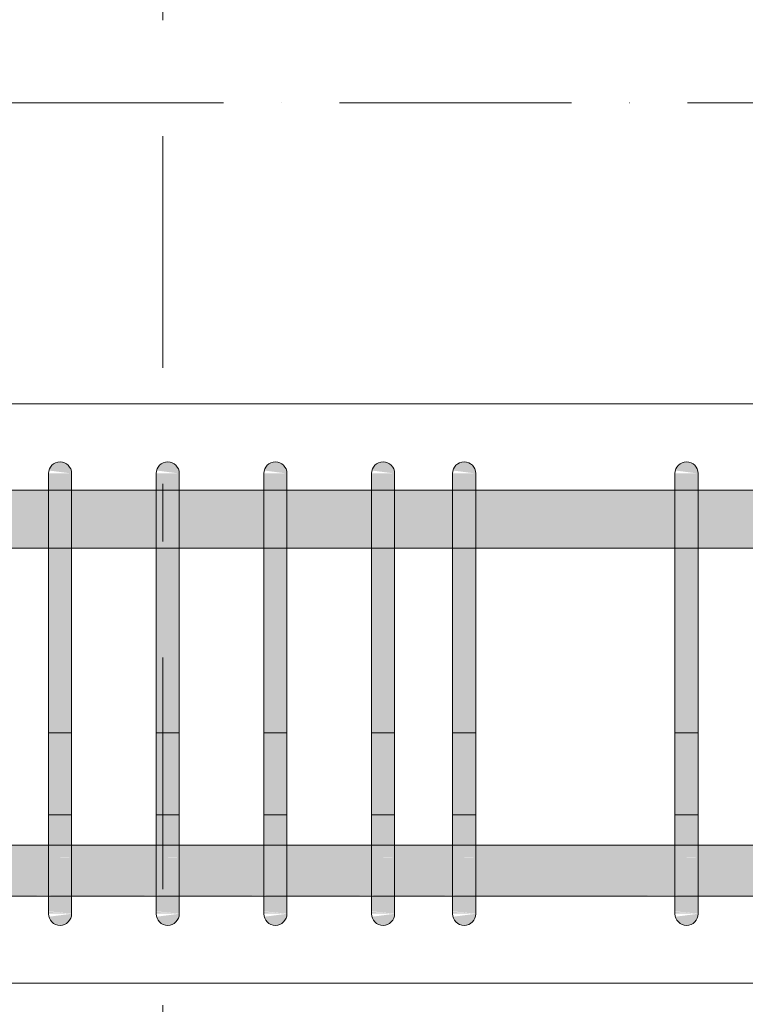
# Model space of a CAD drawing. Header units: millimetres. Extents: x 4307 to 42792, y 1610 to 10025.
# Tile 11 of 256: x 5908 to 6221, y 5611 to 6036. Entities that reach past the tile are written whole.
import ezdxf

# ---------------------------------------------------------------- set-up
doc = ezdxf.new("R2010")
doc.units = ezdxf.units.MM
doc.linetypes.add('Čerchovaná', pattern=[150, 100, -25, 0, -25])
doc.linetypes.add('Čára osnovy', pattern=[225, 100, -50, 25, -50])
for name, color, linetype, lineweight in [('A-FLOR-LEVL', 51, 'Continuous', 5), ('S-BEAM', 12, 'Continuous', 9), ('S-GRID', 1, 'Continuous', 5), ('S-RBAR', 171, 'Continuous', 5)]:
    doc.layers.add(name, color=color, linetype=linetype, lineweight=lineweight)

msp = doc.modelspace()

# ---------------------------------------------------------------- hatches: boundary and pattern name
at = {"layer": 'S-RBAR'}
for points in [[(5930.62, 5840), (5930.45, 5841.29), (5929.95, 5842.5), (5929.16, 5843.54), (5928.12, 5844.33), (5926.92, 5844.83), (5925.62, 5845), (5924.33, 5844.83), (5923.12, 5844.33), (5922.09, 5843.54), (5921.29, 5842.5), (5920.79, 5841.29), (5930.45, 5840.02)], [(5977.08, 5840), (5976.91, 5841.29), (5976.41, 5842.5), (5975.62, 5843.54), (5974.58, 5844.33), (5973.37, 5844.83), (5972.08, 5845), (5970.79, 5844.83), (5969.58, 5844.33), (5968.55, 5843.54), (5967.75, 5842.5), (5967.25, 5841.29), (5976.91, 5840.02)], [(6023.54, 5840), (6023.37, 5841.29), (6022.87, 5842.5), (6022.08, 5843.54), (6021.04, 5844.33), (6019.83, 5844.83), (6018.54, 5845), (6017.25, 5844.83), (6016.04, 5844.33), (6015, 5843.54), (6014.21, 5842.5), (6013.71, 5841.29), (6023.37, 5840.02)], [(6070, 5840), (6069.83, 5841.29), (6069.33, 5842.5), (6068.54, 5843.54), (6067.5, 5844.33), (6066.29, 5844.83), (6065, 5845), (6063.71, 5844.83), (6062.5, 5844.33), (6061.46, 5843.54), (6060.67, 5842.5), (6060.17, 5841.29), (6069.83, 5840.02)], [(6105, 5840), (6104.83, 5841.29), (6104.33, 5842.5), (6103.54, 5843.54), (6102.5, 5844.33), (6101.29, 5844.83), (6100, 5845), (6098.71, 5844.83), (6097.5, 5844.33), (6096.46, 5843.54), (6095.67, 5842.5), (6095.17, 5841.29), (6104.83, 5840.02)], [(6200.95, 5840), (6200.78, 5841.29), (6200.28, 5842.5), (6199.49, 5843.54), (6198.45, 5844.33), (6197.25, 5844.83), (6195.95, 5845), (6194.66, 5844.83), (6193.45, 5844.33), (6192.42, 5843.54), (6191.62, 5842.5), (6191.12, 5841.29), (6200.78, 5840.02)], [(5930.62, 5815), (5930.62, 5840), (5920.62, 5840), (5920.62, 5815)], [(5977.08, 5815), (5977.08, 5840), (5967.08, 5840), (5967.08, 5815)], [(6023.54, 5815), (6023.54, 5840), (6013.54, 5840), (6013.54, 5815)], [(6070, 5815), (6070, 5840), (6060, 5840), (6060, 5815)], [(6105, 5815), (6105, 5840), (6095, 5840), (6095, 5815)], [(6200.95, 5815), (6200.95, 5840), (6190.95, 5840), (6190.95, 5815)], [(5930.62, 5675), (5930.62, 5815), (5920.62, 5815), (5920.62, 5675)], [(5977.08, 5675), (5977.08, 5815), (5967.08, 5815), (5967.08, 5675)], [(6016.42, 5675), (6023.54, 5675), (6023.54, 5815), (6013.54, 5815), (6013.54, 5675)], [(6070, 5675), (6070, 5815), (6060, 5815), (6060, 5675)], [(6105, 5675), (6105, 5815), (6095, 5815), (6095, 5675)], [(6200.95, 5675), (6200.95, 5815), (6190.95, 5815), (6190.95, 5675)], [(5925.62, 5645), (5926.92, 5645.17), (5928.12, 5645.67), (5929.16, 5646.46), (5929.95, 5647.5), (5930.45, 5648.71), (5930.45, 5649.98), (5920.79, 5648.71), (5921.29, 5647.5), (5922.09, 5646.46), (5923.12, 5645.67), (5924.33, 5645.17)], [(5972.08, 5645), (5973.37, 5645.17), (5974.58, 5645.67), (5975.62, 5646.46), (5976.41, 5647.5), (5976.91, 5648.71), (5976.91, 5649.98), (5967.25, 5648.71), (5967.75, 5647.5), (5968.55, 5646.46), (5969.58, 5645.67), (5970.79, 5645.17)], [(6018.54, 5645), (6019.83, 5645.17), (6021.04, 5645.67), (6022.08, 5646.46), (6022.87, 5647.5), (6023.37, 5648.71), (6023.37, 5649.98), (6013.71, 5648.71), (6014.21, 5647.5), (6015, 5646.46), (6016.42, 5645.51), (6017.25, 5645.17)], [(6065, 5645), (6066.29, 5645.17), (6067.5, 5645.67), (6068.54, 5646.46), (6069.33, 5647.5), (6069.83, 5648.71), (6069.83, 5649.98), (6060.17, 5648.71), (6060.67, 5647.5), (6061.46, 5646.46), (6062.5, 5645.67), (6063.71, 5645.17)], [(6100, 5645), (6101.29, 5645.17), (6102.5, 5645.67), (6103.54, 5646.46), (6104.33, 5647.5), (6104.83, 5648.71), (6104.83, 5649.98), (6095.17, 5648.71), (6095.67, 5647.5), (6096.46, 5646.46), (6097.5, 5645.67), (6098.71, 5645.17)], [(6195.95, 5645), (6197.25, 5645.17), (6198.45, 5645.67), (6199.49, 5646.46), (6200.28, 5647.5), (6200.78, 5648.71), (6200.78, 5649.98), (6191.12, 5648.71), (6191.62, 5647.5), (6192.42, 5646.46), (6193.45, 5645.67), (6194.66, 5645.17)]]:
    msp.add_hatch(color=7, dxfattribs=at).paths.add_polyline_path(points)
h = msp.add_hatch(color=7, dxfattribs=at)
h.paths.add_polyline_path([(7650, 5807.8), (7650, 5832.8), (7492.9, 5832.8), (7492.9, 5807.8), (7626.35, 5807.8)])
h.paths.add_polyline_path([(5425, 5807.8), (5426.86, 5807.8), (5426.86, 5815), (5428.1, 5823.28), (5430.88, 5830), (5433.03, 5832.8), (5425, 5832.8), (5425, 5815)])
h.paths.add_polyline_path([(5466.02, 5807.8), (5502.48, 5807.8), (5502.48, 5832.8), (5466.02, 5832.8), (5466.02, 5815)])
h.paths.add_polyline_path([(5436.86, 5807.8), (5456.02, 5807.8), (5456.02, 5832.8), (5448.03, 5832.8), (5446.86, 5832.32), (5442.72, 5829.14), (5439.54, 5825), (5437.54, 5820.18), (5436.86, 5815)])
h.paths.add_polyline_path([(7482.9, 5807.8), (7482.9, 5832.8), (7310.4, 5832.8), (7310.4, 5807.8), (7469.28, 5807.8)])
h.paths.add_polyline_path([(5512.48, 5807.8), (5548.94, 5807.8), (5548.94, 5832.8), (5512.48, 5832.8), (5512.48, 5815)])
h.paths.add_polyline_path([(5558.94, 5807.8), (5595.4, 5807.8), (5595.4, 5832.8), (5558.94, 5832.8), (5558.94, 5815)])
h.paths.add_polyline_path([(5605.4, 5807.8), (5641.86, 5807.8), (5641.86, 5832.8), (5605.4, 5832.8), (5605.4, 5815)])
h.paths.add_polyline_path([(5651.86, 5807.8), (5688.32, 5807.8), (5688.32, 5832.8), (5651.86, 5832.8), (5651.86, 5815)])
h.paths.add_polyline_path([(5698.32, 5807.8), (5734.78, 5807.8), (5734.78, 5832.8), (5698.32, 5832.8), (5698.32, 5815)])
h.paths.add_polyline_path([(7300.4, 5807.8), (7300.4, 5832.8), (7127.9, 5832.8), (7127.9, 5807.8), (7272.95, 5807.8)])
h.paths.add_polyline_path([(5744.78, 5807.8), (5781.24, 5807.8), (5781.24, 5832.8), (5744.78, 5832.8), (5744.78, 5815)])
h.paths.add_polyline_path([(5791.24, 5807.8), (5827.7, 5807.8), (5827.7, 5832.8), (5791.24, 5832.8), (5791.24, 5815)])
h.paths.add_polyline_path([(5856.86, 5807.8), (5866.86, 5807.8), (5866.86, 5815), (5866.18, 5820.18), (5864.18, 5825), (5861.01, 5829.14), (5856.86, 5832.32), (5855.7, 5832.8), (5837.7, 5832.8), (5837.7, 5807.8), (5852.04, 5807.8)])
h.paths.add_polyline_path([(5884.16, 5807.8), (5920.62, 5807.8), (5920.62, 5832.8), (5884.16, 5832.8), (5884.16, 5815)])
h.paths.add_polyline_path([(7117.9, 5807.8), (7117.9, 5832.8), (6968.58, 5832.8), (6968.58, 5807.8), (7115.88, 5807.8)])
h.paths.add_polyline_path([(5930.62, 5807.8), (5967.08, 5807.8), (5967.08, 5832.8), (5930.62, 5832.8), (5930.62, 5815)])
h.paths.add_polyline_path([(5977.08, 5807.8), (6013.54, 5807.8), (6013.54, 5832.8), (5977.08, 5832.8), (5977.08, 5815)])
h.paths.add_polyline_path([(6023.54, 5807.8), (6060, 5807.8), (6060, 5832.8), (6023.54, 5832.8), (6023.54, 5815)])
h.paths.add_polyline_path([(6070, 5807.8), (6095, 5807.8), (6094.95, 5832.8), (6070, 5832.8), (6070, 5815)])
h.paths.add_polyline_path([(6105, 5807.8), (6190.95, 5807.8), (6190.95, 5832.8), (6105, 5832.8), (6105, 5815)])
h.paths.add_polyline_path([(6200.95, 5807.8), (6286.91, 5807.8), (6286.91, 5832.8), (6200.95, 5832.8), (6200.95, 5815)])
h.paths.add_polyline_path([(6958.58, 5807.8), (6958.58, 5832.8), (6872.63, 5832.8), (6872.63, 5807.8), (6919.55, 5807.8)])
h.paths.add_polyline_path([(6296.91, 5807.8), (6382.86, 5807.8), (6382.86, 5832.8), (6296.91, 5832.8), (6296.91, 5815)])
h.paths.add_polyline_path([(6392.86, 5807.8), (6478.81, 5807.8), (6478.81, 5832.8), (6392.86, 5832.8), (6392.86, 5815)])
h.paths.add_polyline_path([(6488.81, 5807.8), (6574.77, 5807.8), (6574.77, 5832.8), (6488.81, 5832.8), (6488.81, 5815)])
h.paths.add_polyline_path([(6862.63, 5807.8), (6862.63, 5832.8), (6776.67, 5832.8), (6776.67, 5807.8), (6841.02, 5807.8)])
h.paths.add_polyline_path([(6584.77, 5807.8), (6670.72, 5807.8), (6670.72, 5832.8), (6584.77, 5832.8), (6584.77, 5815)])
h.paths.add_polyline_path([(6680.72, 5807.8), (6766.67, 5807.8), (6766.67, 5832.8), (6680.72, 5832.8), (6680.72, 5815)])
h.paths.add_polyline_path([(5874.16, 5826.82), (5874.16, 5832.8), (5870.69, 5832.8), (5873.2, 5829.14), (5873.88, 5827.5)])
h = msp.add_hatch(color=7, dxfattribs=at)
h.paths.add_polyline_path([(9707.48, 5657.64), (9715, 5657.64), (9715, 5679.64), (9695, 5679.64), (9695, 5657.64)])
h.paths.add_polyline_path([(5425, 5657.64), (5432.7, 5657.64), (5430.53, 5660.86), (5427.89, 5667.24), (5426.86, 5675), (5426.86, 5679.64), (5425, 5679.64), (5425, 5667.24)])
h.paths.add_polyline_path([(8957.14, 5657.64), (9043.09, 5657.92), (9043.09, 5679.64), (8957.14, 5679.64), (8957.14, 5657.92)])
h.paths.add_polyline_path([(9685, 5657.64), (9685, 5679.64), (9645, 5679.64), (9645, 5657.64), (9668.21, 5657.64)])
h.paths.add_polyline_path([(5446.97, 5657.64), (5456.02, 5657.92), (5456.02, 5679.64), (5437.47, 5679.64), (5436.86, 5675), (5437.54, 5669.82), (5439.54, 5665), (5443.16, 5660.52), (5446.86, 5657.68)])
h.paths.add_polyline_path([(8882.88, 5657.64), (8947.14, 5657.92), (8947.14, 5679.64), (8861.19, 5679.64), (8861.19, 5657.64)])
h.paths.add_polyline_path([(8851.19, 5657.64), (8851.19, 5679.64), (8765.23, 5679.64), (8765.23, 5657.64), (8843.61, 5657.64)])
h.paths.add_polyline_path([(5466.02, 5657.64), (5466.86, 5657.68), (5471.86, 5661.72), (5489.78, 5679.64), (5466.02, 5679.64), (5466.02, 5657.68)])
h.paths.add_polyline_path([(5481.93, 5657.64), (5502.48, 5657.92), (5502.48, 5678.19), (5482.21, 5657.92)])
h.paths.add_polyline_path([(8755.23, 5657.64), (8755.23, 5679.64), (8669.28, 5679.64), (8669.28, 5657.64), (8725.81, 5657.64)])
h.paths.add_polyline_path([(9635, 5657.64), (9635, 5679.64), (9595, 5679.64), (9595, 5657.64), (9628.94, 5657.64)])
h.paths.add_polyline_path([(5512.48, 5657.64), (5548.94, 5657.92), (5548.94, 5679.64), (5512.48, 5679.64), (5512.48, 5657.92)])
h.paths.add_polyline_path([(5558.94, 5657.64), (5595.4, 5657.92), (5595.4, 5679.64), (5558.94, 5679.64), (5558.94, 5657.92)])
h.paths.add_polyline_path([(8659.28, 5657.64), (8659.28, 5679.64), (8573.33, 5679.64), (8573.33, 5657.64), (8647.28, 5657.64)])
h.paths.add_polyline_path([(5605.4, 5657.64), (5641.86, 5657.92), (5641.86, 5679.64), (5605.4, 5679.64), (5605.4, 5657.92)])
h.paths.add_polyline_path([(5651.86, 5657.64), (5688.32, 5657.92), (5688.32, 5679.64), (5651.86, 5679.64), (5651.86, 5657.92)])
h.paths.add_polyline_path([(9053.09, 5657.64), (9139.05, 5657.92), (9139.05, 5679.64), (9053.09, 5679.64), (9053.09, 5657.92)])
h.paths.add_polyline_path([(8563.33, 5657.64), (8563.33, 5679.64), (8477.37, 5679.64), (8477.37, 5657.64), (8529.48, 5657.64)])
h.paths.add_polyline_path([(5698.32, 5657.64), (5734.78, 5657.92), (5734.78, 5679.64), (5698.32, 5679.64), (5698.32, 5657.92)])
h.paths.add_polyline_path([(8467.37, 5657.64), (8467.37, 5679.64), (8381.42, 5679.64), (8381.42, 5657.64), (8450.95, 5657.64)])
h.paths.add_polyline_path([(9585, 5657.64), (9585, 5679.64), (9545, 5679.64), (9545, 5657.64), (9550.41, 5657.64)])
h.paths.add_polyline_path([(5744.78, 5657.64), (5781.24, 5657.92), (5781.24, 5679.64), (5744.78, 5679.64), (5744.78, 5657.92)])
h.paths.add_polyline_path([(5791.24, 5657.64), (5827.7, 5657.92), (5827.7, 5679.64), (5791.24, 5679.64), (5791.24, 5657.92)])
h.paths.add_polyline_path([(5837.7, 5657.64), (5856.86, 5657.68), (5861.01, 5660.86), (5864.18, 5665), (5866.18, 5669.82), (5866.86, 5675), (5866.86, 5679.64), (5837.7, 5679.64), (5837.7, 5657.92)])
h.paths.add_polyline_path([(9535, 5657.64), (9535, 5679.64), (9495, 5679.64), (9495, 5657.64), (9511.14, 5657.64)])
h.paths.add_polyline_path([(8371.42, 5657.64), (8371.42, 5679.64), (8222.89, 5679.64), (8222.89, 5657.64), (8333.15, 5657.64)])
h.paths.add_polyline_path([(5871.03, 5657.64), (5874.16, 5657.92), (5873.88, 5662.5), (5872.84, 5660)])
h.paths.add_polyline_path([(5884.16, 5657.64), (5920.62, 5657.92), (5920.62, 5679.64), (5884.16, 5679.64), (5884.16, 5657.92)])
h.paths.add_polyline_path([(9149.05, 5657.64), (9235, 5657.92), (9235, 5679.64), (9149.05, 5679.64), (9149.05, 5657.92)])
h.paths.add_polyline_path([(5930.62, 5657.64), (5967.08, 5657.92), (5967.08, 5679.64), (5930.62, 5679.64), (5930.62, 5657.92)])
h.paths.add_polyline_path([(8212.89, 5657.64), (8212.89, 5679.64), (8040.39, 5679.64), (8040.39, 5657.64), (8176.08, 5657.64)])
h.paths.add_polyline_path([(5977.08, 5657.64), (6013.54, 5657.92), (6013.54, 5679.64), (5977.08, 5679.64), (5977.08, 5657.92)])
h.paths.add_polyline_path([(9485, 5657.64), (9485, 5679.64), (9445, 5679.64), (9445, 5657.64), (9471.88, 5657.64)])
h.paths.add_polyline_path([(8030.39, 5657.64), (8030.39, 5679.64), (7857.89, 5679.64), (7857.89, 5657.64), (8019.02, 5657.64)])
h.paths.add_polyline_path([(6023.54, 5657.64), (6060, 5657.92), (6060, 5679.64), (6023.54, 5679.64), (6023.54, 5657.92)])
h.paths.add_polyline_path([(6070, 5657.64), (6095, 5657.92), (6094.95, 5679.64), (6070, 5679.64), (6070, 5657.92)])
h.paths.add_polyline_path([(6105, 5657.64), (6190.95, 5657.92), (6190.95, 5679.64), (6105, 5679.64), (6105, 5657.92)])
h.paths.add_polyline_path([(6200.95, 5657.64), (6286.91, 5657.92), (6286.91, 5679.64), (6200.95, 5679.64), (6200.95, 5657.92)])
h.paths.add_polyline_path([(9435, 5657.64), (9435, 5679.64), (9395, 5679.64), (9395, 5657.64), (9432.61, 5657.64)])
h.paths.add_polyline_path([(6296.91, 5657.64), (6382.86, 5657.92), (6382.86, 5679.64), (6296.91, 5679.64), (6296.91, 5657.92)])
h.paths.add_polyline_path([(6392.86, 5657.64), (6478.81, 5657.92), (6478.81, 5679.64), (6392.86, 5679.64), (6392.86, 5657.92)])
h.paths.add_polyline_path([(6488.81, 5657.64), (6574.77, 5657.92), (6574.77, 5679.64), (6488.81, 5679.64), (6488.81, 5657.92)])
h.paths.add_polyline_path([(7847.89, 5657.64), (7847.89, 5679.64), (7675.4, 5679.64), (7675.4, 5657.64), (7822.68, 5657.64)])
h.paths.add_polyline_path([(6584.77, 5657.64), (6670.72, 5657.92), (6670.72, 5679.64), (6584.77, 5679.64), (6584.77, 5657.92)])
h.paths.add_polyline_path([(6680.72, 5657.64), (6766.67, 5657.92), (6766.67, 5679.64), (6680.72, 5679.64), (6680.72, 5657.92)])
h.paths.add_polyline_path([(6776.67, 5657.64), (6862.63, 5657.92), (6862.63, 5679.64), (6776.67, 5679.64), (6776.67, 5657.92)])
h.paths.add_polyline_path([(7665.4, 5657.64), (7665.4, 5679.64), (7492.9, 5679.64), (7492.9, 5657.64), (7626.35, 5657.64)])
h.paths.add_polyline_path([(9385, 5657.64), (9385, 5679.64), (9345, 5679.64), (9345, 5657.64), (9354.08, 5657.64)])
h.paths.add_polyline_path([(6872.63, 5657.64), (6958.58, 5657.92), (6958.58, 5679.64), (6872.63, 5679.64), (6872.63, 5657.92)])
h.paths.add_polyline_path([(9335, 5657.64), (9335, 5679.64), (9245, 5679.64), (9245, 5657.64), (9314.81, 5657.64)])
h.paths.add_polyline_path([(7482.9, 5657.64), (7482.9, 5679.64), (7310.4, 5679.64), (7310.4, 5657.64), (7469.28, 5657.64)])
h.paths.add_polyline_path([(6968.58, 5657.64), (7117.9, 5657.92), (7117.9, 5679.64), (6968.58, 5679.64), (6968.58, 5657.92)])
h.paths.add_polyline_path([(7127.9, 5657.64), (7300.4, 5657.92), (7300.4, 5679.64), (7127.9, 5679.64), (7127.9, 5657.92)])
h = msp.add_hatch(color=7, dxfattribs=at)
h.paths.add_polyline_path([(5930.62, 5653.08), (5930.62, 5653.74), (5929.26, 5653.89), (5928.42, 5653.51)])
h.paths.add_polyline_path([(5925.13, 5655.53), (5923.45, 5657.49), (5920.62, 5657.92), (5920.62, 5656.75)])
h.paths.add_polyline_path([(5930.62, 5661.72), (5930.62, 5663.44), (5920.62, 5665.43), (5925.35, 5661.91)])
h.paths.add_polyline_path([(5920.62, 5674.03), (5930.62, 5674.24), (5930.62, 5675), (5920.62, 5675)])
h = msp.add_hatch(color=7, dxfattribs=at)
h.paths.add_polyline_path([(5920.79, 5650), (5930.62, 5650), (5920.62, 5650.85), (5920.62, 5650)])
h.paths.add_polyline_path([(5930.62, 5650), (5930.62, 5653.08), (5928.42, 5653.51), (5929.26, 5653.89), (5930.62, 5653.74), (5930.62, 5661.72), (5926.09, 5661.99), (5920.62, 5665.43), (5920.62, 5658.15), (5923.59, 5657.32), (5925.13, 5655.53), (5920.62, 5656.75), (5920.79, 5650.99), (5922.71, 5650.85), (5926.92, 5650.4)])
h.paths.add_polyline_path([(5930.62, 5663.44), (5930.62, 5674.24), (5928.59, 5674.03), (5920.62, 5674.03), (5920.62, 5665.43)])
h = msp.add_hatch(color=7, dxfattribs=at)
h.paths.add_polyline_path([(5977.08, 5653.08), (5977.08, 5653.74), (5975.72, 5653.89), (5974.88, 5653.51)])
h.paths.add_polyline_path([(5971.59, 5655.53), (5969.91, 5657.49), (5967.08, 5657.92), (5967.08, 5656.75)])
h.paths.add_polyline_path([(5977.08, 5661.72), (5977.08, 5663.44), (5967.08, 5665.43), (5971.81, 5661.91)])
h.paths.add_polyline_path([(5967.08, 5674.03), (5977.08, 5674.24), (5977.08, 5675), (5967.08, 5675)])
h = msp.add_hatch(color=7, dxfattribs=at)
h.paths.add_polyline_path([(5967.25, 5650), (5977.08, 5650), (5967.08, 5650.85), (5967.08, 5650)])
h.paths.add_polyline_path([(5977.08, 5650), (5977.08, 5653.08), (5974.88, 5653.51), (5975.72, 5653.89), (5977.08, 5653.74), (5977.08, 5661.72), (5972.55, 5661.99), (5967.08, 5665.43), (5967.08, 5658.15), (5970.05, 5657.32), (5971.59, 5655.53), (5967.08, 5656.75), (5967.25, 5650.99), (5969.17, 5650.85), (5973.37, 5650.4)])
h.paths.add_polyline_path([(5977.08, 5663.44), (5977.08, 5674.24), (5975.05, 5674.03), (5967.08, 5674.03), (5967.08, 5665.43)])
h = msp.add_hatch(color=7, dxfattribs=at)
h.paths.add_polyline_path([(6023.54, 5653.08), (6023.54, 5653.74), (6022.18, 5653.89), (6021.34, 5653.51)])
h.paths.add_polyline_path([(6018.05, 5655.53), (6016.37, 5657.49), (6013.54, 5657.92), (6013.54, 5656.75), (6016.42, 5655.97)])
h.paths.add_polyline_path([(6023.54, 5661.72), (6023.54, 5663.44), (6013.54, 5665.43), (6018.26, 5661.91)])
h.paths.add_polyline_path([(6021.51, 5674.03), (6023.54, 5674.24), (6023.54, 5675), (6013.54, 5675), (6013.54, 5674.03), (6016.42, 5674.03)])
h = msp.add_hatch(color=7, dxfattribs=at)
h.paths.add_polyline_path([(6023.54, 5650), (6023.54, 5653.08), (6021.34, 5653.51), (6022.18, 5653.89), (6023.54, 5653.74), (6023.54, 5661.72), (6019.01, 5661.99), (6013.54, 5665.43), (6013.54, 5658.15), (6016.51, 5657.32), (6018.05, 5655.53), (6013.54, 5656.75), (6013.71, 5650.99), (6016.42, 5650.77), (6019.83, 5650.4)])
h.paths.add_polyline_path([(6023.54, 5650), (6013.54, 5650.85), (6013.71, 5650), (6016.42, 5650)])
h.paths.add_polyline_path([(6023.54, 5663.44), (6023.54, 5674.24), (6021.51, 5674.03), (6013.54, 5674.03), (6013.54, 5665.43), (6016.42, 5664.86)])
h = msp.add_hatch(color=7, dxfattribs=at)
h.paths.add_polyline_path([(6070, 5653.08), (6070, 5653.74), (6068.64, 5653.89), (6067.8, 5653.51)])
h.paths.add_polyline_path([(6064.51, 5655.53), (6062.83, 5657.49), (6060, 5657.92), (6060, 5656.75)])
h.paths.add_polyline_path([(6070, 5661.72), (6070, 5663.44), (6060, 5665.43), (6064.72, 5661.91)])
h.paths.add_polyline_path([(6060, 5674.03), (6070, 5674.24), (6070, 5675), (6060, 5675)])
h = msp.add_hatch(color=7, dxfattribs=at)
h.paths.add_polyline_path([(6070, 5650), (6070, 5653.08), (6067.8, 5653.51), (6068.64, 5653.89), (6070, 5653.74), (6070, 5661.72), (6065.47, 5661.99), (6060, 5665.43), (6060, 5658.15), (6062.97, 5657.32), (6064.51, 5655.53), (6060, 5656.75), (6060.17, 5650.99), (6062.09, 5650.85), (6066.29, 5650.4)])
h.paths.add_polyline_path([(6060, 5650), (6070, 5650), (6060, 5650.85)])
h.paths.add_polyline_path([(6070, 5663.44), (6070, 5674.24), (6067.97, 5674.03), (6060, 5674.03), (6060, 5665.43)])
h = msp.add_hatch(color=7, dxfattribs=at)
h.paths.add_polyline_path([(6105, 5653.08), (6105, 5653.74), (6103.64, 5653.89), (6102.8, 5653.51)])
h.paths.add_polyline_path([(6099.51, 5655.53), (6097.83, 5657.49), (6095, 5657.92), (6095, 5656.75)])
h.paths.add_polyline_path([(6105, 5661.72), (6105, 5663.44), (6095, 5665.43), (6099.72, 5661.91)])
h.paths.add_polyline_path([(6095, 5674.03), (6105, 5674.24), (6105, 5675), (6095, 5675)])
h = msp.add_hatch(color=7, dxfattribs=at)
h.paths.add_polyline_path([(6105, 5650), (6105, 5653.08), (6102.8, 5653.51), (6103.64, 5653.89), (6105, 5653.74), (6105, 5661.72), (6100.47, 5661.99), (6095, 5665.43), (6095, 5658.15), (6097.97, 5657.32), (6099.51, 5655.53), (6095, 5656.75), (6095.17, 5650.99), (6097.09, 5650.85), (6101.29, 5650.4)])
h.paths.add_polyline_path([(6095, 5650), (6105, 5650), (6095, 5650.85)])
h.paths.add_polyline_path([(6105, 5663.44), (6105, 5674.24), (6102.97, 5674.03), (6095, 5674.03), (6095, 5665.43)])
h = msp.add_hatch(color=7, dxfattribs=at)
h.paths.add_polyline_path([(6200.95, 5653.08), (6200.95, 5653.74), (6199.6, 5653.89), (6198.75, 5653.51)])
h.paths.add_polyline_path([(6195.46, 5655.53), (6193.78, 5657.49), (6190.95, 5657.92), (6190.95, 5656.75)])
h.paths.add_polyline_path([(6200.95, 5661.72), (6200.95, 5663.44), (6190.95, 5665.43), (6195.68, 5661.91)])
h.paths.add_polyline_path([(6190.95, 5674.03), (6200.95, 5674.24), (6200.95, 5675), (6190.95, 5675)])
h = msp.add_hatch(color=7, dxfattribs=at)
h.paths.add_polyline_path([(6200.95, 5650), (6200.95, 5653.08), (6198.75, 5653.51), (6199.6, 5653.89), (6200.95, 5653.74), (6200.95, 5661.72), (6196.42, 5661.99), (6190.95, 5665.43), (6190.95, 5658.15), (6193.93, 5657.32), (6195.46, 5655.53), (6190.95, 5656.75), (6191.12, 5650.99), (6193.04, 5650.85), (6197.25, 5650.4)])
h.paths.add_polyline_path([(6190.95, 5650), (6200.95, 5650), (6190.95, 5650.85)])
h.paths.add_polyline_path([(6200.95, 5663.44), (6200.95, 5674.24), (6198.92, 5674.03), (6190.95, 5674.03), (6190.95, 5665.43)])

# ---------------------------------------------------------------- linework, layer by layer
at = {"layer": 'A-FLOR-LEVL', "linetype": 'Čerchovaná'}
msp.add_line((4395.14, 6000), (25778.88, 6000), dxfattribs=at)
at = {"layer": 'S-BEAM'}
for p, q in [((5800, 5870), (9540, 5870)), ((5900, 5870), (9540, 5870)), ((9540, 5620), (5800, 5620)), ((5900, 5620), (9540, 5620))]:
    msp.add_line(p, q, dxfattribs=at)
at = {"layer": 'S-GRID', "linetype": 'Čára osnovy', "lineweight": 9}
msp.add_line((5970, 2060.61), (5970, 9495.06), dxfattribs=at)
at = {"layer": 'S-RBAR'}
for p, q in [((5920.62, 5815), (5920.62, 5840)), ((5920.62, 5815), (5920.62, 5840)), ((5930.62, 5815), (5930.62, 5840)), ((5930.62, 5815), (5930.62, 5840)), ((5967.08, 5815), (5967.08, 5840)), ((5967.08, 5815), (5967.08, 5840)), ((5977.08, 5815), (5977.08, 5840)), ((5977.08, 5815), (5977.08, 5840)), ((6013.54, 5815), (6013.54, 5840)), ((6013.54, 5815), (6013.54, 5840)), ((6023.54, 5815), (6023.54, 5840)), ((6023.54, 5815), (6023.54, 5840)), ((6060, 5815), (6060, 5840)), ((6060, 5815), (6060, 5840)), ((6070, 5815), (6070, 5840)), ((6070, 5815), (6070, 5840)), ((6095, 5815), (6095, 5840)), ((6095, 5815), (6095, 5840)), ((6105, 5815), (6105, 5840)), ((6105, 5815), (6105, 5840)), ((6190.95, 5815), (6190.95, 5840)), ((6190.95, 5815), (6190.95, 5840)), ((6200.95, 5815), (6200.95, 5840)), ((6200.95, 5815), (6200.95, 5840)), ((7650, 5832.8), (5425, 5832.8)), ((7650, 5832.8), (5425, 5832.8)), ((7650, 5832.8), (5425, 5832.8)), ((5920.62, 5675), (5920.62, 5815)), ((5920.62, 5815), (5920.62, 5675)), ((5930.62, 5675), (5930.62, 5815)), ((5930.62, 5815), (5930.62, 5675)), ((5967.08, 5675), (5967.08, 5815)), ((5967.08, 5815), (5967.08, 5675)), ((5977.08, 5675), (5977.08, 5815)), ((5977.08, 5815), (5977.08, 5675)), ((6013.54, 5675), (6013.54, 5815)), ((6013.54, 5815), (6013.54, 5675)), ((6023.54, 5675), (6023.54, 5815)), ((6023.54, 5815), (6023.54, 5675)), ((6060, 5675), (6060, 5815)), ((6060, 5815), (6060, 5675)), ((6070, 5675), (6070, 5815)), ((6070, 5815), (6070, 5675)), ((6095, 5675), (6095, 5815)), ((6095, 5815), (6095, 5675)), ((6105, 5675), (6105, 5815)), ((6105, 5815), (6105, 5675)), ((6190.95, 5675), (6190.95, 5815)), ((6190.95, 5815), (6190.95, 5675)), ((6200.95, 5675), (6200.95, 5815)), ((6200.95, 5815), (6200.95, 5675)), ((7650, 5807.8), (5425, 5807.8)), ((7650, 5807.8), (5425, 5807.8)), ((7650, 5807.8), (5425, 5807.8)), ((5920.62, 5728.03), (5920.62, 5692.68)), ((5920.62, 5728.03), (5930.62, 5728.03)), ((5930.62, 5728.03), (5930.62, 5692.68)), ((5967.08, 5728.03), (5967.08, 5692.68)), ((5967.08, 5728.03), (5977.08, 5728.03)), ((5977.08, 5728.03), (5977.08, 5692.68)), ((6013.54, 5728.03), (6013.54, 5692.68)), ((6013.54, 5728.03), (6023.54, 5728.03)), ((6023.54, 5728.03), (6023.54, 5692.68)), ((6060, 5728.03), (6060, 5692.68)), ((6060, 5728.03), (6070, 5728.03)), ((6070, 5728.03), (6070, 5692.68)), ((6095, 5728.03), (6095, 5692.68)), ((6095, 5728.03), (6105, 5728.03)), ((6105, 5728.03), (6105, 5692.68)), ((6190.95, 5728.03), (6190.95, 5692.68)), ((6190.95, 5728.03), (6200.95, 5728.03)), ((6200.95, 5728.03), (6200.95, 5692.68)), ((5920.62, 5650), (5920.62, 5692.68)), ((5930.62, 5692.68), (5920.62, 5692.68)), ((5920.62, 5657.32), (5920.62, 5692.68)), ((5930.62, 5650), (5930.62, 5692.68)), ((5930.62, 5657.32), (5930.62, 5692.68)), ((5967.08, 5650), (5967.08, 5692.68)), ((5977.08, 5692.68), (5967.08, 5692.68)), ((5967.08, 5657.32), (5967.08, 5692.68)), ((5977.08, 5650), (5977.08, 5692.68)), ((5977.08, 5657.32), (5977.08, 5692.68)), ((6013.54, 5650), (6013.54, 5692.68)), ((6023.54, 5692.68), (6013.54, 5692.68)), ((6013.54, 5657.32), (6013.54, 5692.68)), ((6023.54, 5650), (6023.54, 5692.68)), ((6023.54, 5657.32), (6023.54, 5692.68)), ((6060, 5650), (6060, 5692.68)), ((6070, 5692.68), (6060, 5692.68)), ((6060, 5657.32), (6060, 5692.68)), ((6070, 5650), (6070, 5692.68)), ((6070, 5657.32), (6070, 5692.68)), ((6095, 5650), (6095, 5692.68)), ((6105, 5692.68), (6095, 5692.68)), ((6095, 5657.32), (6095, 5692.68)), ((6105, 5650), (6105, 5692.68)), ((6105, 5657.32), (6105, 5692.68)), ((6190.95, 5650), (6190.95, 5692.68)), ((6200.95, 5692.68), (6190.95, 5692.68)), ((6190.95, 5657.32), (6190.95, 5692.68)), ((6200.95, 5650), (6200.95, 5692.68)), ((6200.95, 5657.32), (6200.95, 5692.68)), ((9715, 5679.64), (5425, 5679.64)), ((9715, 5679.64), (5425, 5679.64)), ((9715, 5679.64), (5425, 5679.64)), ((5920.62, 5650), (5920.62, 5675)), ((5920.62, 5657.32), (5920.62, 5675)), ((5930.62, 5650), (5930.62, 5675)), ((5930.62, 5650), (5930.62, 5675)), ((5967.08, 5650), (5967.08, 5675)), ((5967.08, 5657.32), (5967.08, 5675)), ((5977.08, 5650), (5977.08, 5675)), ((5977.08, 5650), (5977.08, 5675)), ((6013.54, 5650), (6013.54, 5675)), ((6013.54, 5657.32), (6013.54, 5675)), ((6023.54, 5650), (6023.54, 5675)), ((6023.54, 5650), (6023.54, 5675)), ((6060, 5650), (6060, 5675)), ((6060, 5657.32), (6060, 5675)), ((6070, 5650), (6070, 5675)), ((6070, 5650), (6070, 5675)), ((6095, 5650), (6095, 5675)), ((6095, 5657.32), (6095, 5675)), ((6105, 5650), (6105, 5675)), ((6105, 5650), (6105, 5675)), ((6190.95, 5650), (6190.95, 5675)), ((6190.95, 5657.32), (6190.95, 5675)), ((6200.95, 5650), (6200.95, 5675)), ((6200.95, 5650), (6200.95, 5675)), ((9715, 5657.64), (5425, 5657.64)), ((9715, 5657.64), (5425, 5657.64)), ((9715, 5657.64), (5425, 5657.64)), ((5920.62, 5650.85), (5920.62, 5657.32)), ((5920.62, 5650.85), (5920.62, 5657.32)), ((5930.62, 5650), (5930.62, 5657.32)), ((5967.08, 5650.85), (5967.08, 5657.32)), ((5967.08, 5650.85), (5967.08, 5657.32)), ((5977.08, 5650), (5977.08, 5657.32)), ((6013.54, 5650.85), (6013.54, 5657.32)), ((6013.54, 5650.85), (6013.54, 5657.32)), ((6023.54, 5650), (6023.54, 5657.32)), ((6060, 5650.85), (6060, 5657.32)), ((6060, 5650.85), (6060, 5657.32)), ((6070, 5650), (6070, 5657.32)), ((6095, 5650.85), (6095, 5657.32)), ((6095, 5650.85), (6095, 5657.32)), ((6105, 5650), (6105, 5657.32)), ((6190.95, 5650.85), (6190.95, 5657.32)), ((6190.95, 5650.85), (6190.95, 5657.32)), ((6200.95, 5650), (6200.95, 5657.32))]:
    msp.add_line(p, q, dxfattribs=at)
for centre, start, end in [((5925.62, 5840), 0, 180), ((5925.62, 5840), 0, 180), ((5972.08, 5840), 0, 180), ((5972.08, 5840), 0, 180), ((6018.54, 5840), 0, 180), ((6018.54, 5840), 0, 180), ((6065, 5840), 0, 180), ((6065, 5840), 0, 180), ((6100, 5840), 0, 180), ((6100, 5840), 0, 180), ((6195.95, 5840), 0, 180), ((6195.95, 5840), 0, 180), ((5925.62, 5650), 180, 0), ((5925.62, 5650), 180, 0), ((5925.62, 5650), 180, 0), ((5972.08, 5650), 180, 0), ((5972.08, 5650), 180, 0), ((5972.08, 5650), 180, 0), ((6018.54, 5650), 180, 0), ((6018.54, 5650), 180, 0), ((6018.54, 5650), 180, 0), ((6065, 5650), 180, 0), ((6065, 5650), 180, 0), ((6065, 5650), 180, 0), ((6100, 5650), 180, 0), ((6100, 5650), 180, 0), ((6100, 5650), 180, 0), ((6195.95, 5650), 180, 0), ((6195.95, 5650), 180, 0), ((6195.95, 5650), 180, 0)]:
    msp.add_arc(centre, 5, start, end, dxfattribs=at)

doc.saveas('drawing.dxf')
